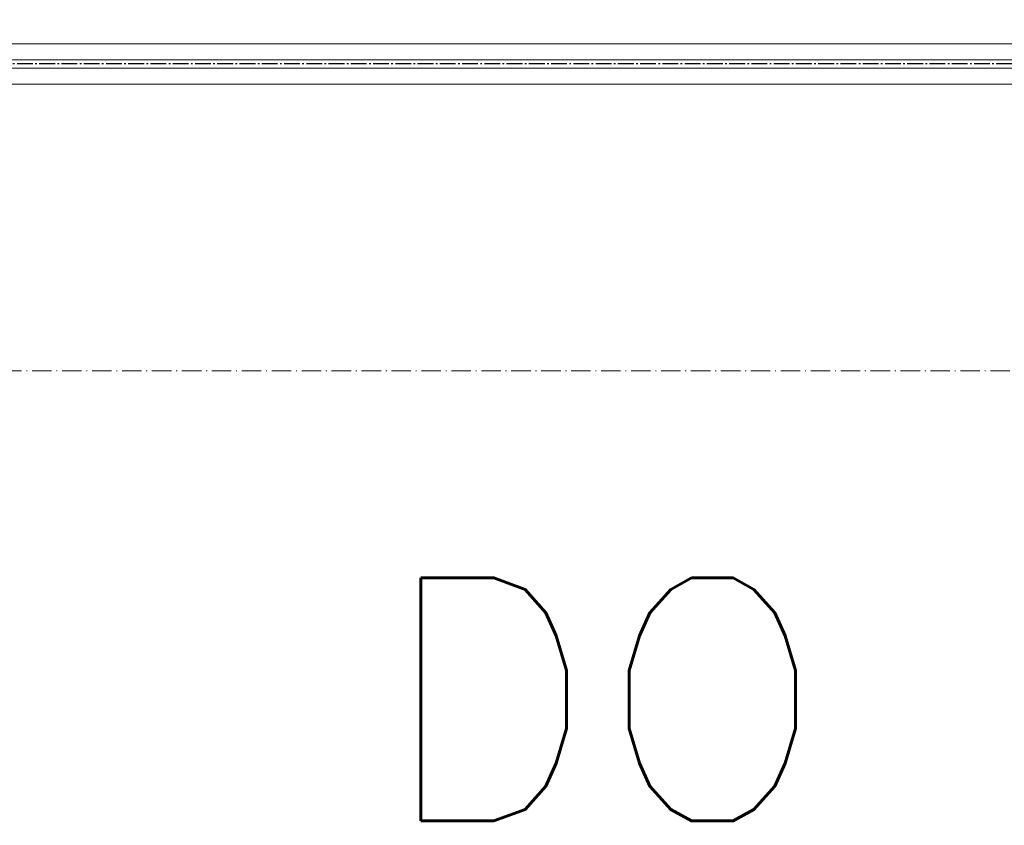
# Model space of a CAD drawing. Header units: inches. Extents: x 44881 to 156022, y 58140 to 83978.
# Tile 196 of 256: x 103999 to 104607, y 71915 to 72412. Entities that reach past the tile are written whole.
import ezdxf

# ---------------------------------------------------------------- set-up
doc = ezdxf.new("R2010")
doc.units = ezdxf.units.IN
doc.linetypes.add('ACAD_ISO10W100', pattern=[18.5, 12, -3, 0.5, -3])
doc.linetypes.add('AM_DIN_G_W050', pattern=[13.75, 9.75, -1.5, 1, -1.5])
for name, color, linetype, lineweight in [('!_A_01_TENKÁ', 8, 'Continuous', 13), ('!_A_04_BODKOČIARKOVANÁ', 30, 'ACAD_ISO10W100', 13), ('AM_7', 4, 'AM_DIN_G_W050', 25)]:
    doc.layers.add(name, color=color, linetype=linetype, lineweight=lineweight)
doc.layers.add('RK', color=7, linetype='Continuous')
doc.styles.add('ROMANS', font='romans.shx')

msp = doc.modelspace()

# ---------------------------------------------------------------- linework, layer by layer
at = {"layer": '!_A_01_TENKÁ', "color": 14, "true_color": 0xa30000}
for p, q in [((105340.66, 72397.62), (101507.33, 72397.62)), ((101507.33, 72387.62), (105340.66, 72387.62)), ((105340.66, 72382.62), (101507.33, 72382.62)), ((101507.33, 72372.62), (105340.66, 72372.62))]:
    msp.add_line(p, q, dxfattribs=at)
at = {"layer": '!_A_04_BODKOČIARKOVANÁ', "color": 14, "true_color": 0xa30000}
msp.add_lwpolyline([(109864.54, 74758.78), (109864.54, 72195.78), (93311.54, 72195.78)], dxfattribs=at)
at = {"layer": 'AM_7', "color": 14, "true_color": 0xa30000}
msp.add_line((105340.66, 72385.12), (101483.63, 72385.12), dxfattribs=at)

# ---------------------------------------------------------------- texts
at = {"layer": 'RK', "color": 3, "linetype": 'Continuous', "lineweight": 50, "style": 'ROMANS'}
msp.add_text('DO', height=150, dxfattribs=at).set_placement((104221.02, 71917.81))

doc.saveas('drawing.dxf')
